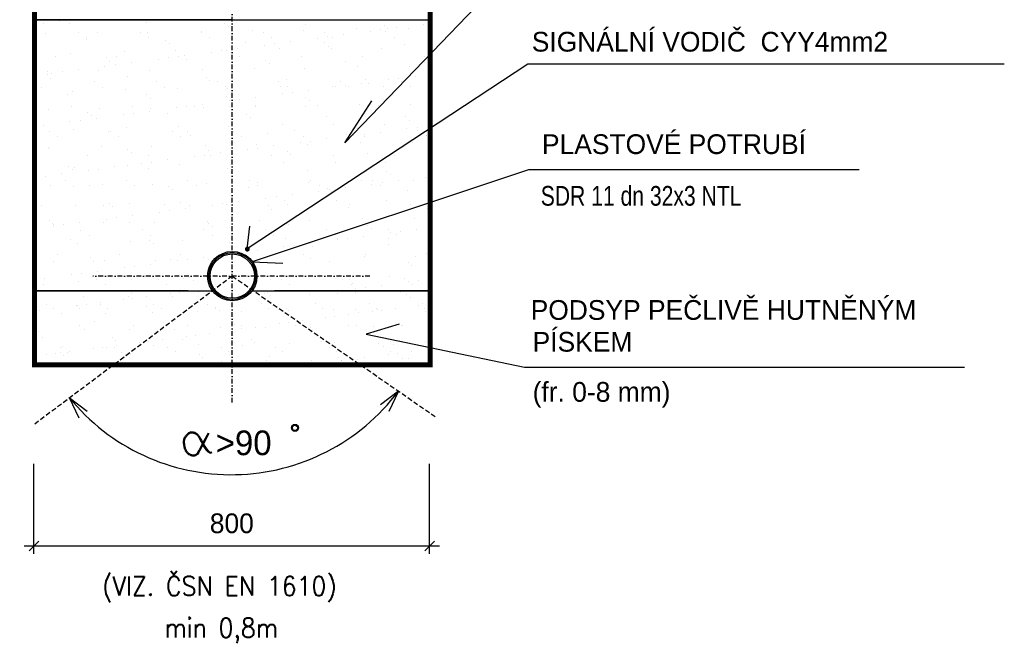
# Model space of a CAD drawing. Header units: millimetres. Extents: x 198383 to 706415, y -768832 to -310514.
# Tile 35 of 40: x 339779 to 342414, y -412159 to -410492. Entities that reach past the tile are written whole.
import ezdxf
from ezdxf.enums import TextEntityAlignment as Align

# ---------------------------------------------------------------- set-up
doc = ezdxf.new("R2010")
doc.units = ezdxf.units.MM
doc.linetypes.add('DASHDOT', pattern=[25.4, 12.7, -6.35, 0, -6.35])
doc.linetypes.add('DASHED', pattern=[19.05, 12.7, -6.35])
doc.layers.add('rez', color=251, linetype='Continuous')
doc.layers.add('sítě plyn ntl', color=7, linetype='PLYN_POTRUBI_NT_PODZ')
doc.styles.add('KOTY', font='romans.shx', dxfattribs={"width": 0.85, "height": 50})
doc.styles.add('ROMANS', font='ic-romans.shx', dxfattribs={"width": 0.8})
doc.linetypes.add('PLYN_POTRUBI_NT_PODZ', pattern='A,35,-15,[112,CADKON.SHX,S=2.5,R=0,X=0,Y=0],-50', length=100)

# ---------------------------------------------------------------- blocks, each defined once
blk = doc.blocks.new('*X863')
at = {"color": 0, "linetype": 'DASHED'}
for p, q in [((10.1106, -20.1071), (10.1106, -20.1071)), ((10.1431, -20.1028), (10.1431, -20.1028)), ((10.1552, -20.1022), (10.1552, -20.1022)), ((10.1626, -20.1089), (10.1626, -20.1089)), ((10.3176, -20.1057), (10.3176, -20.1057)), ((10.4777, -20.1071), (10.4777, -20.1071)), ((10.4851, -20.1139), (10.4851, -20.1139)), ((10.6401, -20.1106), (10.6401, -20.1106)), ((10.8002, -20.112), (10.8002, -20.112)), ((10.826, -20.1165), (10.826, -20.1165)), ((10.8803, -20.1093), (10.8803, -20.1093)), ((10.1146, -20.1281), (10.1146, -20.1281)), ((10.1811, -20.1262), (10.1811, -20.1262)), ((10.2193, -20.1267), (10.2193, -20.1267)), ((10.3057, -20.126), (10.3057, -20.126)), ((10.3216, -20.1272), (10.3216, -20.1272)), ((10.4296, -20.1233), (10.4296, -20.1233)), ((10.4302, -20.1257), (10.4302, -20.1257)), ((10.4471, -20.1365), (10.4471, -20.1365)), ((10.5343, -20.122), (10.5343, -20.122)), ((10.5548, -20.1255), (10.5548, -20.1255)), ((10.5717, -20.1363), (10.5717, -20.1363)), ((10.6367, -20.1225), (10.6367, -20.1225)), ((10.6794, -20.1253), (10.6794, -20.1253)), ((10.6858, -20.1349), (10.6858, -20.1349)), ((10.6962, -20.136), (10.6962, -20.136)), ((10.7183, -20.1306), (10.7183, -20.1306)), ((10.7447, -20.1186), (10.7447, -20.1186)), ((10.7726, -20.1235), (10.7726, -20.1235)), ((10.7935, -20.1207), (10.7935, -20.1207)), ((10.8039, -20.1251), (10.8039, -20.1251)), ((10.8075, -20.1188), (10.8075, -20.1188)), ((10.8208, -20.1358), (10.8208, -20.1358)), ((10.8494, -20.1173), (10.8494, -20.1173)), ((10.1974, -20.1408), (10.1974, -20.1408)), ((10.198, -20.1369), (10.198, -20.1369)), ((10.3225, -20.1367), (10.3225, -20.1367)), ((10.3575, -20.1422), (10.3575, -20.1422)), ((10.3648, -20.149), (10.3648, -20.149)), ((10.5199, -20.1457), (10.5199, -20.1457)), ((10.5573, -20.1518), (10.5573, -20.1518)), ((10.5781, -20.1491), (10.5781, -20.1491)), ((10.6106, -20.1448), (10.6106, -20.1448)), ((10.665, -20.1377), (10.665, -20.1377)), ((10.6799, -20.1471), (10.6799, -20.1471)), ((10.6873, -20.1539), (10.6873, -20.1539)), ((10.8423, -20.1507), (10.8423, -20.1507)), ((10.1341, -20.1758), (10.1341, -20.1758)), ((10.1653, -20.1681), (10.1653, -20.1681)), ((10.2587, -20.1756), (10.2587, -20.1756)), ((10.2734, -20.1642), (10.2734, -20.1642)), ((10.3781, -20.1629), (10.3781, -20.1629)), ((10.3833, -20.1754), (10.3833, -20.1754)), ((10.3953, -20.1732), (10.3953, -20.1732)), ((10.4496, -20.166), (10.4496, -20.166)), ((10.4705, -20.1633), (10.4705, -20.1633)), ((10.4804, -20.1634), (10.4804, -20.1634)), ((10.503, -20.159), (10.503, -20.159)), ((10.5078, -20.1752), (10.5078, -20.1752)), ((10.5884, -20.1595), (10.5884, -20.1595)), ((10.6324, -20.1749), (10.6324, -20.1749)), ((10.6931, -20.1582), (10.6931, -20.1582)), ((10.757, -20.1747), (10.757, -20.1747)), ((10.7955, -20.1587), (10.7955, -20.1587)), ((10.8815, -20.1745), (10.8815, -20.1745)), ((10.2343, -20.1944), (10.2343, -20.1944)), ((10.2372, -20.1773), (10.2372, -20.1773)), ((10.2446, -20.1841), (10.2446, -20.1841)), ((10.2551, -20.1916), (10.2551, -20.1916)), ((10.2876, -20.1873), (10.2876, -20.1873)), ((10.342, -20.1802), (10.342, -20.1802)), ((10.3628, -20.1774), (10.3628, -20.1774)), ((10.3996, -20.1809), (10.3996, -20.1809)), ((10.5597, -20.1822), (10.5597, -20.1822)), ((10.5671, -20.189), (10.5671, -20.189)), ((10.7221, -20.1858), (10.7221, -20.1858)), ((10.7472, -20.1957), (10.7472, -20.1957)), ((10.8519, -20.1943), (10.8519, -20.1943)), ((10.8822, -20.1871), (10.8822, -20.1871)), ((10.8895, -20.1939), (10.8895, -20.1939)), ((10.117, -20.2124), (10.117, -20.2124)), ((10.1171, -20.2051), (10.1171, -20.2051)), ((10.1266, -20.2085), (10.1266, -20.2085)), ((10.1474, -20.2058), (10.1474, -20.2058)), ((10.18, -20.2015), (10.18, -20.2015)), ((10.2218, -20.2038), (10.2218, -20.2038)), ((10.2794, -20.216), (10.2794, -20.216)), ((10.3241, -20.2043), (10.3241, -20.2043)), ((10.4322, -20.2004), (10.4322, -20.2004)), ((10.5369, -20.1991), (10.5369, -20.1991)), ((10.6392, -20.1996), (10.6392, -20.1996)), ((10.8629, -20.2152), (10.8629, -20.2152)), ((10.1243, -20.2192), (10.1243, -20.2192)), ((10.2134, -20.2264), (10.2134, -20.2264)), ((10.338, -20.2261), (10.338, -20.2261)), ((10.4394, -20.2173), (10.4394, -20.2173)), ((10.4468, -20.2241), (10.4468, -20.2241)), ((10.4625, -20.2259), (10.4625, -20.2259)), ((10.5871, -20.2257), (10.5871, -20.2257)), ((10.6019, -20.2209), (10.6019, -20.2209)), ((10.6957, -20.2352), (10.6957, -20.2352)), ((10.7117, -20.2254), (10.7117, -20.2254)), ((10.7227, -20.2336), (10.7227, -20.2336)), ((10.7285, -20.2362), (10.7285, -20.2362)), ((10.7552, -20.2294), (10.7552, -20.2294)), ((10.7619, -20.2222), (10.7619, -20.2222)), ((10.7693, -20.229), (10.7693, -20.229)), ((10.798, -20.2357), (10.798, -20.2357)), ((10.8095, -20.2222), (10.8095, -20.2222)), ((10.8303, -20.2195), (10.8303, -20.2195)), ((10.8362, -20.2252), (10.8362, -20.2252)), ((10.8531, -20.236), (10.8531, -20.236)), ((10.1057, -20.2373), (10.1057, -20.2373)), ((10.1591, -20.2511), (10.1591, -20.2511)), ((10.1679, -20.2452), (10.1679, -20.2452)), ((10.2303, -20.2371), (10.2303, -20.2371)), ((10.2759, -20.2413), (10.2759, -20.2413)), ((10.3192, -20.2524), (10.3192, -20.2524)), ((10.3548, -20.2369), (10.3548, -20.2369)), ((10.3806, -20.24), (10.3806, -20.24)), ((10.4794, -20.2366), (10.4794, -20.2366)), ((10.4816, -20.256), (10.4816, -20.256)), ((10.4829, -20.2405), (10.4829, -20.2405)), ((10.591, -20.2366), (10.591, -20.2366)), ((10.5942, -20.2505), (10.5942, -20.2505)), ((10.604, -20.2364), (10.604, -20.2364)), ((10.615, -20.2478), (10.615, -20.2478)), ((10.6475, -20.2435), (10.6475, -20.2435)), ((10.7019, -20.2364), (10.7019, -20.2364)), ((10.1664, -20.276), (10.1664, -20.276)), ((10.291, -20.2758), (10.291, -20.2758)), ((10.3266, -20.2592), (10.3266, -20.2592)), ((10.3997, -20.2762), (10.3997, -20.2762)), ((10.4156, -20.2756), (10.4156, -20.2756)), ((10.4322, -20.2719), (10.4322, -20.2719)), ((10.4865, -20.2647), (10.4865, -20.2647)), ((10.5073, -20.262), (10.5073, -20.262)), ((10.5394, -20.2761), (10.5394, -20.2761)), ((10.5399, -20.2577), (10.5399, -20.2577)), ((10.5401, -20.2753), (10.5401, -20.2753)), ((10.6417, -20.2574), (10.6417, -20.2574)), ((10.649, -20.2641), (10.649, -20.2641)), ((10.6647, -20.2751), (10.6647, -20.2751)), ((10.7497, -20.2727), (10.7497, -20.2727)), ((10.7893, -20.2749), (10.7893, -20.2749)), ((10.8041, -20.2609), (10.8041, -20.2609)), ((10.8544, -20.2714), (10.8544, -20.2714)), ((10.1196, -20.2822), (10.1196, -20.2822)), ((10.199, -20.2876), (10.199, -20.2876)), ((10.2063, -20.2943), (10.2063, -20.2943)), ((10.2243, -20.2809), (10.2243, -20.2809)), ((10.2712, -20.2931), (10.2712, -20.2931)), ((10.292, -20.2903), (10.292, -20.2903)), ((10.3245, -20.2861), (10.3245, -20.2861)), ((10.3266, -20.2814), (10.3266, -20.2814)), ((10.3614, -20.2911), (10.3614, -20.2911)), ((10.3788, -20.2789), (10.3788, -20.2789)), ((10.4347, -20.2775), (10.4347, -20.2775)), ((10.5214, -20.2925), (10.5214, -20.2925)), ((10.6417, -20.2766), (10.6417, -20.2766)), ((10.6838, -20.296), (10.6838, -20.296)), ((10.1092, -20.3144), (10.1092, -20.3144)), ((10.1635, -20.3072), (10.1635, -20.3072)), ((10.1843, -20.3045), (10.1843, -20.3045)), ((10.2168, -20.3002), (10.2168, -20.3002)), ((10.5288, -20.2992), (10.5288, -20.2992)), ((10.5935, -20.3137), (10.5935, -20.3137)), ((10.6982, -20.3123), (10.6982, -20.3123)), ((10.8005, -20.3128), (10.8005, -20.3128)), ((10.8439, -20.2974), (10.8439, -20.2974)), ((10.8513, -20.3041), (10.8513, -20.3041)), ((10.1211, -20.3267), (10.1211, -20.3267)), ((10.1704, -20.3223), (10.1704, -20.3223)), ((10.2411, -20.3262), (10.2411, -20.3262)), ((10.2457, -20.3265), (10.2457, -20.3265)), ((10.2784, -20.3184), (10.2784, -20.3184)), ((10.3703, -20.3263), (10.3703, -20.3263)), ((10.3831, -20.3171), (10.3831, -20.3171)), ((10.4012, -20.3276), (10.4012, -20.3276)), ((10.4086, -20.3343), (10.4086, -20.3343)), ((10.4854, -20.3175), (10.4854, -20.3175)), ((10.4948, -20.3261), (10.4948, -20.3261)), ((10.5636, -20.3311), (10.5636, -20.3311)), ((10.6194, -20.3258), (10.6194, -20.3258)), ((10.7237, -20.3325), (10.7237, -20.3325)), ((10.7387, -20.3351), (10.7387, -20.3351)), ((10.744, -20.3256), (10.744, -20.3256)), ((10.7596, -20.3323), (10.7596, -20.3323)), ((10.7921, -20.3281), (10.7921, -20.3281)), ((10.8464, -20.3209), (10.8464, -20.3209)), ((10.8672, -20.3182), (10.8672, -20.3182)), ((10.8685, -20.3254), (10.8685, -20.3254)), ((10.8861, -20.336), (10.8861, -20.336)), ((10.138, -20.3375), (10.138, -20.3375)), ((10.2626, -20.3373), (10.2626, -20.3373)), ((10.3871, -20.337), (10.3871, -20.337)), ((10.4372, -20.3546), (10.4372, -20.3546)), ((10.5117, -20.3368), (10.5117, -20.3368)), ((10.5419, -20.3532), (10.5419, -20.3532)), ((10.6311, -20.3493), (10.6311, -20.3493)), ((10.6363, -20.3366), (10.6363, -20.3366)), ((10.6442, -20.3537), (10.6442, -20.3537)), ((10.6519, -20.3465), (10.6519, -20.3465)), ((10.6844, -20.3422), (10.6844, -20.3422)), ((10.731, -20.3392), (10.731, -20.3392)), ((10.7523, -20.3498), (10.7523, -20.3498)), ((10.7608, -20.3364), (10.7608, -20.3364)), ((10.857, -20.3485), (10.857, -20.3485)), ((10.8854, -20.3361), (10.8854, -20.3361)), ((10.1209, -20.3613), (10.1209, -20.3613)), ((10.1221, -20.3593), (10.1221, -20.3593)), ((10.2268, -20.358), (10.2268, -20.358)), ((10.2809, -20.3627), (10.2809, -20.3627)), ((10.2883, -20.3694), (10.2883, -20.3694)), ((10.3233, -20.376), (10.3233, -20.376)), ((10.3292, -20.3584), (10.3292, -20.3584)), ((10.4365, -20.3749), (10.4365, -20.3749)), ((10.4434, -20.3662), (10.4434, -20.3662)), ((10.4479, -20.3757), (10.4479, -20.3757)), ((10.4691, -20.3706), (10.4691, -20.3706)), ((10.5234, -20.3634), (10.5234, -20.3634)), ((10.5442, -20.3607), (10.5442, -20.3607)), ((10.5724, -20.3755), (10.5724, -20.3755)), ((10.5767, -20.3564), (10.5767, -20.3564)), ((10.6034, -20.3676), (10.6034, -20.3676)), ((10.6108, -20.3743), (10.6108, -20.3743)), ((10.697, -20.3753), (10.697, -20.3753)), ((10.7658, -20.3711), (10.7658, -20.3711)), ((10.8216, -20.375), (10.8216, -20.375)), ((10.1987, -20.3762), (10.1987, -20.3762)), ((10.2809, -20.3955), (10.2809, -20.3955)), ((10.308, -20.3918), (10.308, -20.3918)), ((10.3289, -20.389), (10.3289, -20.389)), ((10.3614, -20.3848), (10.3614, -20.3848)), ((10.3856, -20.3941), (10.3856, -20.3941)), ((10.4157, -20.3776), (10.4157, -20.3776)), ((10.488, -20.3946), (10.488, -20.3946)), ((10.596, -20.3907), (10.596, -20.3907)), ((10.7007, -20.3894), (10.7007, -20.3894)), ((10.803, -20.3899), (10.803, -20.3899)), ((10.146, -20.4131), (10.146, -20.4131)), ((10.1607, -20.3978), (10.1607, -20.3978)), ((10.1681, -20.4045), (10.1681, -20.4045)), ((10.1729, -20.3994), (10.1729, -20.3994)), ((10.2004, -20.406), (10.2004, -20.406)), ((10.2212, -20.4032), (10.2212, -20.4032)), ((10.2537, -20.3989), (10.2537, -20.3989)), ((10.3231, -20.4013), (10.3231, -20.4013)), ((10.4832, -20.4027), (10.4832, -20.4027)), ((10.4905, -20.4095), (10.4905, -20.4095)), ((10.6456, -20.4062), (10.6456, -20.4062)), ((10.8056, -20.4076), (10.8056, -20.4076)), ((10.813, -20.4144), (10.813, -20.4144)), ((10.0927, -20.4201), (10.0927, -20.4201)), ((10.1135, -20.4174), (10.1135, -20.4174)), ((10.1535, -20.4269), (10.1535, -20.4269)), ((10.2294, -20.435), (10.2294, -20.435)), ((10.278, -20.4267), (10.278, -20.4267)), ((10.3317, -20.4355), (10.3317, -20.4355)), ((10.4026, -20.4265), (10.4026, -20.4265)), ((10.4397, -20.4316), (10.4397, -20.4316)), ((10.5271, -20.4262), (10.5271, -20.4262)), ((10.5444, -20.4303), (10.5444, -20.4303)), ((10.6467, -20.4308), (10.6467, -20.4308)), ((10.6517, -20.426), (10.6517, -20.426)), ((10.7548, -20.4269), (10.7548, -20.4269)), ((10.7756, -20.4338), (10.7756, -20.4338)), ((10.7763, -20.4258), (10.7763, -20.4258)), ((10.7964, -20.4311), (10.7964, -20.4311)), ((10.829, -20.4268), (10.829, -20.4268)), ((10.8595, -20.4256), (10.8595, -20.4256)), ((10.8833, -20.4196), (10.8833, -20.4196)), ((10.1247, -20.4364), (10.1247, -20.4364)), ((10.1703, -20.4377), (10.1703, -20.4377)), ((10.2029, -20.4364), (10.2029, -20.4364)), ((10.2949, -20.4374), (10.2949, -20.4374)), ((10.3629, -20.4378), (10.3629, -20.4378)), ((10.3703, -20.4446), (10.3703, -20.4446)), ((10.4195, -20.4372), (10.4195, -20.4372)), ((10.5253, -20.4413), (10.5253, -20.4413)), ((10.544, -20.437), (10.544, -20.437)), ((10.6136, -20.4551), (10.6136, -20.4551)), ((10.6679, -20.448), (10.6679, -20.448)), ((10.6686, -20.4368), (10.6686, -20.4368)), ((10.6854, -20.4427), (10.6854, -20.4427)), ((10.6888, -20.4452), (10.6888, -20.4452)), ((10.6928, -20.4495), (10.6928, -20.4495)), ((10.7213, -20.4409), (10.7213, -20.4409)), ((10.7931, -20.4365), (10.7931, -20.4365)), ((10.8478, -20.4462), (10.8478, -20.4462)), ((10.2427, -20.4729), (10.2427, -20.4729)), ((10.2834, -20.4725), (10.2834, -20.4725)), ((10.3882, -20.4712), (10.3882, -20.4712)), ((10.4734, -20.4736), (10.4734, -20.4736)), ((10.4905, -20.4717), (10.4905, -20.4717)), ((10.5059, -20.4693), (10.5059, -20.4693)), ((10.5603, -20.4621), (10.5603, -20.4621)), ((10.5811, -20.4594), (10.5811, -20.4594)), ((10.5985, -20.4678), (10.5985, -20.4678)), ((10.6047, -20.4757), (10.6047, -20.4757)), ((10.7032, -20.4665), (10.7032, -20.4665)), ((10.7293, -20.4754), (10.7293, -20.4754)), ((10.8055, -20.467), (10.8055, -20.467)), ((10.8539, -20.4752), (10.8539, -20.4752)), ((10.1065, -20.4766), (10.1065, -20.4766)), ((10.1754, -20.4764), (10.1754, -20.4764)), ((10.231, -20.4763), (10.231, -20.4763)), ((10.25, -20.4797), (10.25, -20.4797)), ((10.3449, -20.4905), (10.3449, -20.4905)), ((10.3556, -20.4761), (10.3556, -20.4761)), ((10.3657, -20.4878), (10.3657, -20.4878)), ((10.3983, -20.4835), (10.3983, -20.4835)), ((10.4051, -20.4764), (10.4051, -20.4764)), ((10.4526, -20.4763), (10.4526, -20.4763)), ((10.4802, -20.4759), (10.4802, -20.4759)), ((10.5652, -20.4778), (10.5652, -20.4778)), ((10.5725, -20.4846), (10.5725, -20.4846)), ((10.7276, -20.4814), (10.7276, -20.4814)), ((10.8876, -20.4827), (10.8876, -20.4827)), ((10.1224, -20.508), (10.1224, -20.508)), ((10.1272, -20.5134), (10.1272, -20.5134)), ((10.1298, -20.5148), (10.1298, -20.5148)), ((10.1829, -20.5118), (10.1829, -20.5118)), ((10.2319, -20.5121), (10.2319, -20.5121)), ((10.2373, -20.5047), (10.2373, -20.5047)), ((10.2581, -20.5019), (10.2581, -20.5019)), ((10.2848, -20.5116), (10.2848, -20.5116)), ((10.2906, -20.4976), (10.2906, -20.4976)), ((10.3342, -20.5126), (10.3342, -20.5126)), ((10.4422, -20.5087), (10.4422, -20.5087)), ((10.4449, -20.5129), (10.4449, -20.5129)), ((10.5469, -20.5074), (10.5469, -20.5074)), ((10.6493, -20.5079), (10.6493, -20.5079)), ((10.7573, -20.504), (10.7573, -20.504)), ((10.862, -20.5026), (10.862, -20.5026)), ((10.1296, -20.5188), (10.1296, -20.5188)), ((10.1504, -20.5161), (10.1504, -20.5161)), ((10.1858, -20.5271), (10.1858, -20.5271)), ((10.3103, -20.5268), (10.3103, -20.5268)), ((10.4349, -20.5266), (10.4349, -20.5266)), ((10.4523, -20.5197), (10.4523, -20.5197)), ((10.5595, -20.5264), (10.5595, -20.5264)), ((10.6073, -20.5165), (10.6073, -20.5165)), ((10.684, -20.5262), (10.684, -20.5262)), ((10.7674, -20.5178), (10.7674, -20.5178)), ((10.7748, -20.5246), (10.7748, -20.5246)), ((10.8086, -20.5259), (10.8086, -20.5259)), ((10.8125, -20.5325), (10.8125, -20.5325)), ((10.8333, -20.5298), (10.8333, -20.5298)), ((10.8658, -20.5255), (10.8658, -20.5255)), ((10.1646, -20.5467), (10.1646, -20.5467)), ((10.1779, -20.5535), (10.1779, -20.5535)), ((10.2026, -20.5378), (10.2026, -20.5378)), ((10.286, -20.5496), (10.286, -20.5496)), ((10.3247, -20.548), (10.3247, -20.548)), ((10.3272, -20.5376), (10.3272, -20.5376)), ((10.332, -20.5548), (10.332, -20.5548)), ((10.3907, -20.5483), (10.3907, -20.5483)), ((10.4518, -20.5374), (10.4518, -20.5374)), ((10.4871, -20.5516), (10.4871, -20.5516)), ((10.493, -20.5488), (10.493, -20.5488)), ((10.5763, -20.5371), (10.5763, -20.5371)), ((10.601, -20.5449), (10.601, -20.5449)), ((10.6471, -20.5529), (10.6471, -20.5529)), ((10.6505, -20.5538), (10.6505, -20.5538)), ((10.7009, -20.5369), (10.7009, -20.5369)), ((10.7048, -20.5467), (10.7048, -20.5467)), ((10.7057, -20.5435), (10.7057, -20.5435)), ((10.7256, -20.5439), (10.7256, -20.5439)), ((10.7582, -20.5397), (10.7582, -20.5397)), ((10.8081, -20.544), (10.8081, -20.544)), ((10.8255, -20.5367), (10.8255, -20.5367)), ((10.5103, -20.5723), (10.5103, -20.5723)), ((10.5428, -20.568), (10.5428, -20.568)), ((10.5972, -20.5609), (10.5972, -20.5609)), ((10.618, -20.5581), (10.618, -20.5581)), ((10.6545, -20.5597), (10.6545, -20.5597)), ((10.8096, -20.5565), (10.8096, -20.5565)), ((10.8862, -20.5754), (10.8862, -20.5754)), ((10.1297, -20.5905), (10.1297, -20.5905)), ((10.1388, -20.5767), (10.1388, -20.5767)), ((10.2044, -20.5831), (10.2044, -20.5831)), ((10.2118, -20.5899), (10.2118, -20.5899)), ((10.2344, -20.5892), (10.2344, -20.5892)), ((10.2633, -20.5765), (10.2633, -20.5765)), ((10.3367, -20.5897), (10.3367, -20.5897)), ((10.3668, -20.5867), (10.3668, -20.5867)), ((10.3818, -20.5892), (10.3818, -20.5892)), ((10.3879, -20.5763), (10.3879, -20.5763)), ((10.4026, -20.5865), (10.4026, -20.5865)), ((10.4351, -20.5822), (10.4351, -20.5822)), ((10.4448, -20.5858), (10.4448, -20.5858)), ((10.5495, -20.5844), (10.5495, -20.5844)), ((10.637, -20.5758), (10.637, -20.5758)), ((10.6518, -20.5849), (10.6518, -20.5849)), ((10.6893, -20.5916), (10.6893, -20.5916)), ((10.7598, -20.581), (10.7598, -20.581)), ((10.7616, -20.5756), (10.7616, -20.5756)), ((10.8494, -20.593), (10.8494, -20.593)), ((10.8645, -20.5797), (10.8645, -20.5797)), ((10.1873, -20.6148), (10.1873, -20.6148)), ((10.2198, -20.6105), (10.2198, -20.6105)), ((10.2741, -20.6034), (10.2741, -20.6034)), ((10.295, -20.6006), (10.295, -20.6006)), ((10.3275, -20.5964), (10.3275, -20.5964)), ((10.8567, -20.5997), (10.8567, -20.5997)), ((10.0915, -20.625), (10.0915, -20.625)), ((10.0935, -20.6275), (10.0935, -20.6275)), ((10.1121, -20.6247), (10.1121, -20.6247)), ((10.1665, -20.6176), (10.1665, -20.6176)), ((10.1805, -20.6306), (10.1805, -20.6306)), ((10.2181, -20.6272), (10.2181, -20.6272)), ((10.2466, -20.6218), (10.2466, -20.6218)), ((10.2885, -20.6267), (10.2885, -20.6267)), ((10.3426, -20.627), (10.3426, -20.627)), ((10.3932, -20.6253), (10.3932, -20.6253)), ((10.4066, -20.6232), (10.4066, -20.6232)), ((10.414, -20.6299), (10.414, -20.6299)), ((10.5691, -20.6267), (10.5691, -20.6267)), ((10.5918, -20.6266), (10.5918, -20.6266)), ((10.6036, -20.6219), (10.6036, -20.6219)), ((10.7083, -20.6206), (10.7083, -20.6206)), ((10.7163, -20.6263), (10.7163, -20.6263)), ((10.7291, -20.6281), (10.7291, -20.6281)), ((10.7365, -20.6348), (10.7365, -20.6348)), ((10.8106, -20.6211), (10.8106, -20.6211)), ((10.8409, -20.6261), (10.8409, -20.6261)), ((10.8494, -20.6312), (10.8494, -20.6312)), ((10.8702, -20.6285), (10.8702, -20.6285)), ((10.8915, -20.6316), (10.8915, -20.6316)), ((10.1104, -20.6382), (10.1104, -20.6382)), ((10.2349, -20.638), (10.2349, -20.638)), ((10.3595, -20.6378), (10.3595, -20.6378)), ((10.6086, -20.6373), (10.6086, -20.6373)), ((10.7332, -20.6371), (10.7332, -20.6371)), ((10.7417, -20.6454), (10.7417, -20.6454)), ((10.7625, -20.6426), (10.7625, -20.6426)), ((10.795, -20.6384), (10.795, -20.6384)), ((10.8578, -20.6369), (10.8578, -20.6369))]:
    blk.add_line(p, q, dxfattribs=at)
blk = doc.blocks.new('*X864')
at = {"color": 0, "linetype": 'DASHED'}
for p, q in [((10.2888, -20.6548), (10.2888, -20.6548)), ((10.3853, -20.6535), (10.3853, -20.6535)), ((10.4244, -20.652), (10.4244, -20.652)), ((10.5645, -20.6532), (10.5645, -20.6532)), ((10.7425, -20.6536), (10.7425, -20.6536)), ((10.8341, -20.6524), (10.8341, -20.6524)), ((10.0966, -20.6653), (10.0966, -20.6653)), ((10.1911, -20.6619), (10.1911, -20.6619)), ((10.2253, -20.6745), (10.2253, -20.6745)), ((10.2729, -20.6683), (10.2729, -20.6683)), ((10.2827, -20.6607), (10.2827, -20.6607)), ((10.2911, -20.6659), (10.2911, -20.6659)), ((10.3195, -20.6621), (10.3195, -20.6621)), ((10.3671, -20.6559), (10.3671, -20.6559)), ((10.3723, -20.6611), (10.3723, -20.6611)), ((10.5584, -20.6566), (10.5584, -20.6566)), ((10.5709, -20.6591), (10.5709, -20.6591)), ((10.648, -20.657), (10.648, -20.657)), ((10.7066, -20.6563), (10.7066, -20.6563)), ((10.8466, -20.6575), (10.8466, -20.6575)), ((10.8531, -20.6634), (10.8531, -20.6634)), ((10.1027, -20.6907), (10.1027, -20.6907)), ((10.1158, -20.6775), (10.1158, -20.6775)), ((10.1306, -20.6869), (10.1306, -20.6869)), ((10.1311, -20.6869), (10.1311, -20.6869)), ((10.1771, -20.6796), (10.1771, -20.6796)), ((10.1787, -20.6807), (10.1787, -20.6807)), ((10.1835, -20.6855), (10.1835, -20.6855)), ((10.1969, -20.6783), (10.1969, -20.6783)), ((10.2248, -20.6773), (10.2248, -20.6773)), ((10.2396, -20.6868), (10.2396, -20.6868)), ((10.3192, -20.6827), (10.3192, -20.6827)), ((10.3301, -20.6935), (10.3301, -20.6935)), ((10.3338, -20.6772), (10.3338, -20.6772)), ((10.3485, -20.6866), (10.3485, -20.6866)), ((10.4217, -20.6924), (10.4217, -20.6924)), ((10.4428, -20.677), (10.4428, -20.677)), ((10.4575, -20.6864), (10.4575, -20.6864)), ((10.4593, -20.6839), (10.4593, -20.6839)), ((10.4657, -20.6898), (10.4657, -20.6898)), ((10.5112, -20.6928), (10.5112, -20.6928)), ((10.5518, -20.6768), (10.5518, -20.6768)), ((10.5665, -20.6862), (10.5665, -20.6862)), ((10.6014, -20.687), (10.6014, -20.687)), ((10.6058, -20.6894), (10.6058, -20.6894)), ((10.6608, -20.6766), (10.6608, -20.6766)), ((10.6755, -20.686), (10.6755, -20.686)), ((10.6974, -20.6882), (10.6974, -20.6882)), ((10.7414, -20.6882), (10.7414, -20.6882)), ((10.7479, -20.6941), (10.7479, -20.6941)), ((10.7698, -20.6764), (10.7698, -20.6764)), ((10.7762, -20.6926), (10.7762, -20.6926)), ((10.7845, -20.6858), (10.7845, -20.6858)), ((10.7869, -20.6886), (10.7869, -20.6886)), ((10.7944, -20.6902), (10.7944, -20.6902)), ((10.8229, -20.6865), (10.8229, -20.6865)), ((10.8704, -20.6802), (10.8704, -20.6802)), ((10.8788, -20.6762), (10.8788, -20.6762)), ((10.8814, -20.6852), (10.8814, -20.6852)), ((10.8835, -20.6913), (10.8835, -20.6913)), ((10.8886, -20.6778), (10.8886, -20.6778)), ((10.146, -20.6965), (10.146, -20.6965)), ((10.214, -20.7134), (10.214, -20.7134)), ((10.2355, -20.6969), (10.2355, -20.6969)), ((10.354, -20.7146), (10.354, -20.7146)), ((10.606, -20.715), (10.606, -20.715)), ((10.6345, -20.7113), (10.6345, -20.7113)), ((10.682, -20.705), (10.682, -20.705)), ((10.7002, -20.7026), (10.7002, -20.7026)), ((10.7287, -20.6989), (10.7287, -20.6989)), ((10.0988, -20.7327), (10.0988, -20.7327)), ((10.1837, -20.7208), (10.1837, -20.7208)), ((10.1933, -20.7293), (10.1933, -20.7293)), ((10.285, -20.7281), (10.285, -20.7281)), ((10.2927, -20.7206), (10.2927, -20.7206)), ((10.3605, -20.7205), (10.3605, -20.7205)), ((10.3745, -20.7286), (10.3745, -20.7286)), ((10.4017, -20.7204), (10.4017, -20.7204)), ((10.469, -20.7252), (10.469, -20.7252)), ((10.4936, -20.7298), (10.4936, -20.7298)), ((10.4962, -20.7177), (10.4962, -20.7177)), ((10.5107, -20.7202), (10.5107, -20.7202)), ((10.5118, -20.7274), (10.5118, -20.7274)), ((10.5402, -20.7237), (10.5402, -20.7237)), ((10.5606, -20.724), (10.5606, -20.724)), ((10.5878, -20.7174), (10.5878, -20.7174)), ((10.6197, -20.72), (10.6197, -20.72)), ((10.6362, -20.7189), (10.6362, -20.7189)), ((10.6427, -20.7248), (10.6427, -20.7248)), ((10.6502, -20.7244), (10.6502, -20.7244)), ((10.7287, -20.7198), (10.7287, -20.7198)), ((10.7447, -20.721), (10.7447, -20.721)), ((10.7783, -20.722), (10.7783, -20.722)), ((10.8363, -20.7199), (10.8363, -20.7199)), ((10.8377, -20.7196), (10.8377, -20.7196)), ((10.1088, -20.7441), (10.1088, -20.7441)), ((10.2488, -20.7453), (10.2488, -20.7453)), ((10.2553, -20.7512), (10.2553, -20.7512)), ((10.3051, -20.7546), (10.3051, -20.7546)), ((10.3234, -20.7522), (10.3234, -20.7522)), ((10.3518, -20.7485), (10.3518, -20.7485)), ((10.3909, -20.7484), (10.3909, -20.7484)), ((10.3994, -20.7422), (10.3994, -20.7422)), ((10.4176, -20.7398), (10.4176, -20.7398)), ((10.446, -20.7361), (10.446, -20.7361)), ((10.531, -20.7496), (10.531, -20.7496)), ((10.6731, -20.7527), (10.6731, -20.7527)), ((10.8132, -20.7539), (10.8132, -20.7539)), ((10.8836, -20.7527), (10.8836, -20.7527)), ((10.1441, -20.7652), (10.1441, -20.7652)), ((10.1482, -20.7639), (10.1482, -20.7639)), ((10.1588, -20.7746), (10.1588, -20.7746)), ((10.1634, -20.7733), (10.1634, -20.7733)), ((10.2109, -20.7671), (10.2109, -20.7671)), ((10.2291, -20.7647), (10.2291, -20.7647)), ((10.2377, -20.7644), (10.2377, -20.7644)), ((10.2531, -20.765), (10.2531, -20.765)), ((10.2576, -20.7609), (10.2576, -20.7609)), ((10.2678, -20.7744), (10.2678, -20.7744)), ((10.3323, -20.761), (10.3323, -20.761)), ((10.3621, -20.7648), (10.3621, -20.7648)), ((10.3768, -20.7742), (10.3768, -20.7742)), ((10.4239, -20.7598), (10.4239, -20.7598)), ((10.4711, -20.7646), (10.4711, -20.7646)), ((10.4858, -20.774), (10.4858, -20.774)), ((10.5134, -20.7602), (10.5134, -20.7602)), ((10.5374, -20.7555), (10.5374, -20.7555)), ((10.58, -20.7644), (10.58, -20.7644)), ((10.5948, -20.7738), (10.5948, -20.7738)), ((10.608, -20.7568), (10.608, -20.7568)), ((10.689, -20.7642), (10.689, -20.7642)), ((10.6996, -20.7557), (10.6996, -20.7557)), ((10.7038, -20.7736), (10.7038, -20.7736)), ((10.7891, -20.7561), (10.7891, -20.7561)), ((10.798, -20.764), (10.798, -20.764)), ((10.8128, -20.7734), (10.8128, -20.7734)), ((10.8196, -20.7598), (10.8196, -20.7598)), ((10.8551, -20.7729), (10.8551, -20.7729)), ((10.1167, -20.7795), (10.1167, -20.7795)), ((10.1349, -20.7771), (10.1349, -20.7771)), ((10.1436, -20.776), (10.1436, -20.776)), ((10.1501, -20.782), (10.1501, -20.782)), ((10.2857, -20.7791), (10.2857, -20.7791)), ((10.4258, -20.7803), (10.4258, -20.7803)), ((10.4322, -20.7863), (10.4322, -20.7863)), ((10.4712, -20.7926), (10.4712, -20.7926)), ((10.5628, -20.7914), (10.5628, -20.7914)), ((10.5679, -20.7834), (10.5679, -20.7834)), ((10.6524, -20.7919), (10.6524, -20.7919)), ((10.7079, -20.7846), (10.7079, -20.7846)), ((10.7143, -20.7914), (10.7143, -20.7914)), ((10.7144, -20.7906), (10.7144, -20.7906)), ((10.7325, -20.789), (10.7325, -20.789)), ((10.7469, -20.7885), (10.7469, -20.7885)), ((10.7609, -20.7853), (10.7609, -20.7853)), ((10.8085, -20.779), (10.8085, -20.779)), ((10.8267, -20.7766), (10.8267, -20.7766)), ((10.8385, -20.7873), (10.8385, -20.7873)), ((10.8501, -20.7877), (10.8501, -20.7877)), ((10.101, -20.8002), (10.101, -20.8002)), ((10.1955, -20.7968), (10.1955, -20.7968)), ((10.2872, -20.7956), (10.2872, -20.7956)), ((10.3767, -20.796), (10.3767, -20.796)), ((10.6667, -20.7977), (10.6667, -20.7977))]:
    blk.add_line(p, q, dxfattribs=at)

msp = doc.modelspace()

# ---------------------------------------------------------------- linework, layer by layer
at = {"layer": 'rez', "linetype": 'DASHDOT'}
for p, q in [((340348.1, -411517.187), (340348.1, -407689.92)), ((340716.38, -411178.686), (339974.54, -411178.686))]:
    msp.add_line(p, q, dxfattribs=at)
at = {"layer": 'rez', "linetype": 'Continuous'}
for p, q in [((339818.78, -408588.83), (339818.78, -411416.27)), ((340877.42, -411416.27), (340877.42, -408588.83)), ((341141.775, -410309.419), (340648.991, -410821.933)), ((340648.991, -410821.933), (340721.266, -410709.973)), ((339818.78, -411416.27), (340877.42, -411416.27)), ((339911.713, -411503.784), (339937.819, -411558.451)), ((339911.719, -411503.78), (339959.826, -411540.599)), ((340792.577, -411486.611), (340744.469, -411523.43)), ((340792.582, -411486.615), (340766.476, -411541.282)), ((340219.758, -411611.788), (340220.441, -411610.413)), ((340220.441, -411610.413), (340221.22, -411609.083)), ((340221.22, -411609.083), (340222.089, -411607.784)), ((340222.089, -411607.784), (340223.045, -411606.499)), ((340222.765, -411611.669), (340223.459, -411610.485)), ((340223.045, -411606.499), (340224.086, -411605.213)), ((340223.459, -411610.485), (340224.247, -411609.306)), ((340224.086, -411605.213), (340225.194, -411603.938)), ((340224.247, -411609.306), (340225.131, -411608.117)), ((340225.131, -411608.117), (340226.109, -411606.909)), ((340225.194, -411603.938), (340226.346, -411602.697)), ((340226.109, -411606.909), (340227.158, -411605.703)), ((340226.346, -411602.697), (340227.521, -411601.513)), ((340227.158, -411605.703), (340228.251, -411604.526)), ((340227.521, -411601.513), (340228.698, -411600.409)), ((340228.251, -411604.526), (340229.362, -411603.406)), ((340228.698, -411600.409), (340229.859, -411599.409)), ((340229.362, -411603.406), (340230.464, -411602.373)), ((340229.859, -411599.409), (340230.997, -411598.528)), ((340230.464, -411602.373), (340231.53, -411601.453)), ((340230.997, -411598.528), (340232.132, -411597.766)), ((340231.53, -411601.453), (340232.543, -411600.67)), ((340232.132, -411597.766), (340233.284, -411597.122)), ((340232.543, -411600.67), (340233.513, -411600.018)), ((340233.284, -411597.122), (340234.466, -411596.601)), ((340233.513, -411600.018), (340234.463, -411599.488)), ((340234.463, -411599.488), (340235.413, -411599.068)), ((340234.466, -411596.601), (340235.68, -411596.202)), ((340235.413, -411599.068), (340236.384, -411598.75)), ((340236.384, -411598.75), (340237.396, -411598.521)), ((340236.926, -411595.921), (340238.21, -411595.745)), ((340237.396, -411598.521), (340238.465, -411598.375)), ((340238.21, -411595.745), (340239.53, -411595.669)), ((340238.465, -411598.375), (340239.586, -411598.31)), ((340239.53, -411595.669), (340240.882, -411595.69)), ((340239.586, -411598.31), (340240.749, -411598.328)), ((340240.749, -411598.328), (340241.942, -411598.43)), ((340240.882, -411595.69), (340242.258, -411595.808)), ((340241.942, -411598.43), (340243.157, -411598.619)), ((340242.258, -411595.808), (340243.65, -411596.024)), ((340243.157, -411598.619), (340244.382, -411598.894)), ((340243.65, -411596.024), (340245.048, -411596.338)), ((340244.382, -411598.894), (340245.607, -411599.258)), ((340245.048, -411596.338), (340246.438, -411596.751)), ((340245.607, -411599.258), (340246.829, -411599.706)), ((340246.438, -411596.751), (340247.811, -411597.254)), ((340246.829, -411599.706), (340248.041, -411600.234)), ((340248.041, -411600.234), (340249.24, -411600.837)), ((340249.162, -411597.843), (340250.489, -411598.51)), ((340249.24, -411600.837), (340250.421, -411601.512)), ((340250.421, -411601.512), (340251.58, -411602.253)), ((340250.489, -411598.51), (340251.788, -411599.252)), ((340251.58, -411602.253), (340252.739, -411603.111)), ((340251.788, -411599.252), (340253.079, -411600.078)), ((340252.739, -411603.111), (340254.02, -411604.351)), ((340253.079, -411600.078), (340254.449, -411601.093)), ((340254.02, -411604.351), (340255.576, -411606.295)), ((340254.449, -411601.093), (340255.977, -411602.57)), ((340255.576, -411606.295), (340257.557, -411609.263)), ((340255.977, -411602.57), (340257.709, -411604.734)), ((340257.557, -411609.263), (340260.112, -411613.575)), ((340257.709, -411604.734), (340259.792, -411607.856)), ((340259.792, -411607.856), (340262.405, -411612.267)), ((340283.365, -411599.233), (340272.271, -411619.89)), ((340285.691, -411600.482), (340274.594, -411621.144)), ((340217.75, -411622.935), (340217.77, -411621.199)), ((340217.801, -411624.713), (340217.75, -411622.935)), ((340217.77, -411621.199), (340217.867, -411619.506)), ((340217.917, -411626.53), (340217.801, -411624.713)), ((340217.867, -411619.506), (340218.048, -411617.858)), ((340218.093, -411628.375), (340217.917, -411626.53)), ((340218.048, -411617.858), (340218.322, -411616.257)), ((340218.323, -411630.235), (340218.093, -411628.375)), ((340218.322, -411616.257), (340218.695, -411614.707)), ((340218.604, -411632.094), (340218.323, -411630.235)), ((340218.93, -411633.94), (340218.604, -411632.094)), ((340218.695, -411614.707), (340219.174, -411613.217)), ((340219.298, -411635.757), (340218.93, -411633.94)), ((340219.174, -411613.217), (340219.758, -411611.788)), ((340219.705, -411637.535), (340219.298, -411635.757)), ((340220.155, -411639.274), (340219.705, -411637.535)), ((340220.391, -411622.912), (340220.409, -411621.289)), ((340220.439, -411624.591), (340220.391, -411622.912)), ((340220.409, -411621.289), (340220.499, -411619.726)), ((340220.549, -411626.321), (340220.439, -411624.591)), ((340220.499, -411619.726), (340220.664, -411618.225)), ((340220.717, -411628.088), (340220.549, -411626.321)), ((340220.664, -411618.225), (340220.909, -411616.789)), ((340220.939, -411629.875), (340220.717, -411628.088)), ((340220.909, -411616.789), (340221.239, -411615.421)), ((340221.209, -411631.668), (340220.939, -411629.875)), ((340221.524, -411633.448), (340221.209, -411631.668)), ((340221.239, -411615.421), (340221.657, -411614.121)), ((340221.879, -411635.2), (340221.524, -411633.448)), ((340221.657, -411614.121), (340222.165, -411612.876)), ((340222.27, -411636.91), (340221.879, -411635.2)), ((340222.165, -411612.876), (340222.765, -411611.669)), ((340222.7, -411638.572), (340222.27, -411636.91)), ((340264.513, -411634.443), (340259.332, -411643.907)), ((340260.112, -411613.575), (340263.392, -411619.553)), ((340266.828, -411635.71), (340261.628, -411645.21)), ((340262.405, -411612.267), (340265.723, -411618.313)), ((340263.392, -411619.553), (340267.488, -411627.253)), ((340267.902, -411627.984), (340264.513, -411634.443)), ((340265.723, -411618.313), (340269.803, -411625.983)), ((340270.908, -411627.936), (340266.828, -411635.71)), ((340267.488, -411627.253), (340267.902, -411627.984)), ((340272.271, -411619.89), (340267.902, -411627.984)), ((340267.902, -411627.984), (340272.207, -411635.592)), ((340269.803, -411625.983), (340270.908, -411627.936)), ((340274.594, -411621.144), (340270.918, -411627.954)), ((340270.918, -411627.954), (340274.458, -411634.21)), ((340272.207, -411635.592), (340277.443, -411643.485)), ((340274.458, -411634.21), (340279.535, -411641.863)), ((340220.651, -411640.97), (340220.155, -411639.274)), ((340221.198, -411642.622), (340220.651, -411640.97)), ((340221.799, -411644.227), (340221.198, -411642.622)), ((340222.46, -411645.781), (340221.799, -411644.227)), ((340223.187, -411647.284), (340222.46, -411645.781)), ((340223.172, -411640.185), (340222.7, -411638.572)), ((340223.688, -411641.744), (340223.172, -411640.185)), ((340223.987, -411648.733), (340223.187, -411647.284)), ((340224.251, -411643.246), (340223.688, -411641.744)), ((340224.87, -411650.124), (340223.987, -411648.733)), ((340224.865, -411644.69), (340224.251, -411643.246)), ((340225.532, -411646.071), (340224.865, -411644.69)), ((340225.842, -411651.451), (340224.87, -411650.124)), ((340226.259, -411647.387), (340225.532, -411646.071)), ((340226.912, -411652.705), (340225.842, -411651.451)), ((340227.051, -411648.635), (340226.259, -411647.387)), ((340228.083, -411653.879), (340226.912, -411652.705)), ((340227.914, -411649.811), (340227.051, -411648.635)), ((340228.854, -411650.914), (340227.914, -411649.811)), ((340229.346, -411654.958), (340228.083, -411653.879)), ((340229.877, -411651.94), (340228.854, -411650.914)), ((340230.682, -411655.937), (340229.346, -411654.958)), ((340230.986, -411652.887), (340229.877, -411651.94)), ((340232.073, -411656.822), (340230.682, -411655.937)), ((340232.172, -411653.757), (340230.986, -411652.887)), ((340233.507, -411657.619), (340232.073, -411656.822)), ((340233.423, -411654.552), (340232.172, -411653.757)), ((340234.728, -411655.277), (340233.423, -411654.552)), ((340234.973, -411658.334), (340233.507, -411657.619)), ((340236.074, -411655.933), (340234.728, -411655.277)), ((340236.461, -411658.974), (340234.973, -411658.334)), ((340237.449, -411656.525), (340236.074, -411655.933)), ((340237.975, -411659.545), (340236.461, -411658.974)), ((340238.843, -411657.051), (340237.449, -411656.525)), ((340239.519, -411660.038), (340237.975, -411659.545)), ((340240.244, -411657.498), (340238.843, -411657.051)), ((340241.091, -411660.435), (340239.519, -411660.038)), ((340241.642, -411657.851), (340240.244, -411657.498)), ((340242.689, -411660.713), (340241.091, -411660.435)), ((340243.027, -411658.093), (340241.642, -411657.851)), ((340244.306, -411660.849), (340242.689, -411660.713)), ((340244.388, -411658.207), (340243.027, -411658.093)), ((340245.936, -411660.813), (340244.306, -411660.849)), ((340245.715, -411658.177), (340244.388, -411658.207)), ((340247, -411657.989), (340245.715, -411658.177)), ((340247.562, -411660.575), (340245.936, -411660.813)), ((340248.247, -411657.628), (340247, -411657.989)), ((340249.16, -411660.111), (340247.562, -411660.575)), ((340249.461, -411657.081), (340248.247, -411657.628)), ((340250.709, -411659.414), (340249.16, -411660.111)), ((340250.648, -411656.337), (340249.461, -411657.081)), ((340251.815, -411655.383), (340250.648, -411656.337)), ((340252.191, -411658.486), (340250.709, -411659.414)), ((340252.967, -411654.206), (340251.815, -411655.383)), ((340253.6, -411657.334), (340252.191, -411658.486)), ((340254.219, -411652.597), (340252.967, -411654.206)), ((340254.959, -411655.945), (340253.6, -411657.334)), ((340256.121, -411649.561), (340254.219, -411652.597)), ((340256.385, -411654.112), (340254.959, -411655.945)), ((340259.332, -411643.907), (340256.121, -411649.561)), ((340258.388, -411650.914), (340256.385, -411654.112)), ((340261.628, -411645.21), (340258.388, -411650.914)), ((340277.443, -411643.485), (340282.944, -411649.586)), ((340279.535, -411641.863), (340284.605, -411647.486)), ((340282.944, -411649.586), (340288.505, -411652.635)), ((340284.605, -411647.486), (340288.889, -411649.835)), ((340288.505, -411652.635), (340293.924, -411651.372)), ((340288.889, -411649.835), (340293.324, -411648.801))]:
    msp.add_line(p, q, dxfattribs=at)
at = {"layer": 'rez'}
for p, q in [((339818.78, -410492.27), (339818.78, -409380.83)), ((339818.78, -410492.27), (340877.42, -410492.27)), ((339818.78, -410492.27), (340877.42, -410492.27)), ((340348.1, -410492.27), (339818.78, -410492.27)), ((339818.78, -411218.27), (339818.78, -410492.27)), ((340877.42, -410492.27), (340877.42, -411218.27)), ((339818.78, -411218.27), (340295.287, -411218.27)), ((340230.163, -411218.27), (339818.78, -411218.27)), ((340400.912, -411218.27), (340877.42, -411218.27)), ((340877.42, -411218.27), (340460.756, -411218.27)), ((339817.46, -411922.367), (339817.46, -411681.742)), ((340876.1, -411922.367), (340876.1, -411681.742)), ((339791.06, -411901.247), (340902.5, -411901.247)), ((339804.26, -411914.447), (339830.66, -411888.047)), ((340862.9, -411914.447), (340889.3, -411888.047))]:
    msp.add_line(p, q, dxfattribs=at)
at = {"layer": 'rez', "linetype": 'DASHED'}
for p, q in [((340348.1, -411178.686), (339819.376, -411574.976)), ((340348.1, -411178.686), (340891.244, -411554.967)), ((340236.926, -411595.921), (340235.68, -411596.202)), ((340249.162, -411597.843), (340247.811, -411597.254))]:
    msp.add_line(p, q, dxfattribs=at)
at = {"layer": 'rez', "const_width": 13.2}
msp.add_lwpolyline([(338629.46, -408588.83), (339818.78, -408588.83), (339818.78, -411416.27), (340877.42, -411416.27), (340877.42, -408588.83), (341352.62, -408588.83)], dxfattribs=at)
at = {"layer": 'rez', "linetype": 'Continuous'}
for points in [[(342413.595, -410611.711), (341138.797, -410611.711), (340387.466, -411106.091), (340394.584, -411045.432)], [(342025.062, -410894.184), (341140.93, -410894.184), (340401.676, -411140.143), (340483.398, -411144.499)], [(340794.17, -411307.056), (340706.528, -411333.797), (341129.505, -411422.917), (342307.099, -411422.917)]]:
    msp.add_lwpolyline(points, dxfattribs=at)
at = {"layer": 'rez', "color": 7, "linetype": 'DASHED', "const_width": 6.6}
msp.add_lwpolyline([(340385.488, -411104.937, 1), (340391.251, -411108.154, 1)], format="xyb", close=True, dxfattribs=at)
at = {"layer": 'rez'}
for radius in [66, 59.4]:
    msp.add_circle((340348.1, -411178.686), radius, dxfattribs=at)
at = {"layer": 'rez', "linetype": 'Continuous'}
for radius in [9.617, 6.977]:
    msp.add_circle((340515.807, -411585.241), radius, dxfattribs=at)
msp.add_arc((340345.46, -411151.956), 558.494, 219.046838, 323.186104, dxfattribs=at)
at = {"layer": 'sítě plyn ntl', "linetype": 'PLYN_POTRUBI_NT_PODZ', "ltscale": 0.05}
msp.add_circle((340348.1, -411178.686), 62.7, dxfattribs=at)

# ---------------------------------------------------------------- block references
at = {"layer": 'rez', "linetype": 'DASHED', "xscale": 1320, "yscale": 1320, "zscale": 1320}
for name in ['*X863', '*X864']:
    msp.add_blockref(name, (326497.988, -383959.906), dxfattribs=at)

# ---------------------------------------------------------------- texts
at = {"layer": 'rez', "style": 'ROMANS'}
for s, p in [('SIGNÁLNÍ VODIČ  CYY4mm2', (341149.396, -410577.682)), ('PLASTOVÉ POTRUBÍ', (341176.682, -410851.944)), ('PODSYP PEČLIVĚ HUTNĚNÝM', (341146.401, -411295.82)), ('PÍSKEM', (341151.681, -411381.055)), ('(fr. 0-8 mm)', (341151.681, -411515.116))]:
    msp.add_text(s, height=52.8, dxfattribs=at).set_placement(p)
at = {"layer": 'rez', "style": 'ROMANS', "width": 0.8}
msp.add_text('SDR 11 dn 32x3 NTL', height=52.8, dxfattribs=at).set_placement((341173.386, -410990.286))
at = {"layer": 'rez', "linetype": 'Continuous', "style": 'ROMANS'}
msp.add_text('>90', height=66, dxfattribs=at).set_placement((340303.58, -411658.154))
at = {"layer": 'rez', "style": 'ROMANS'}
msp.add_text('800', height=52.8, dxfattribs=at).set_placement((340346.78, -411840.527), align=Align.MIDDLE_CENTER)
at = {"layer": 'rez', "linetype": 'Continuous', "style": 'KOTY', "width": 0.9}
for s, p in [('(VIZ. ČSN EN 1610)', (339999.916, -412034.261)), ('min 0,8m', (340166.493, -412145.844))]:
    msp.add_text(s, height=51.48, dxfattribs=at).set_placement(p)

doc.saveas('drawing.dxf')
